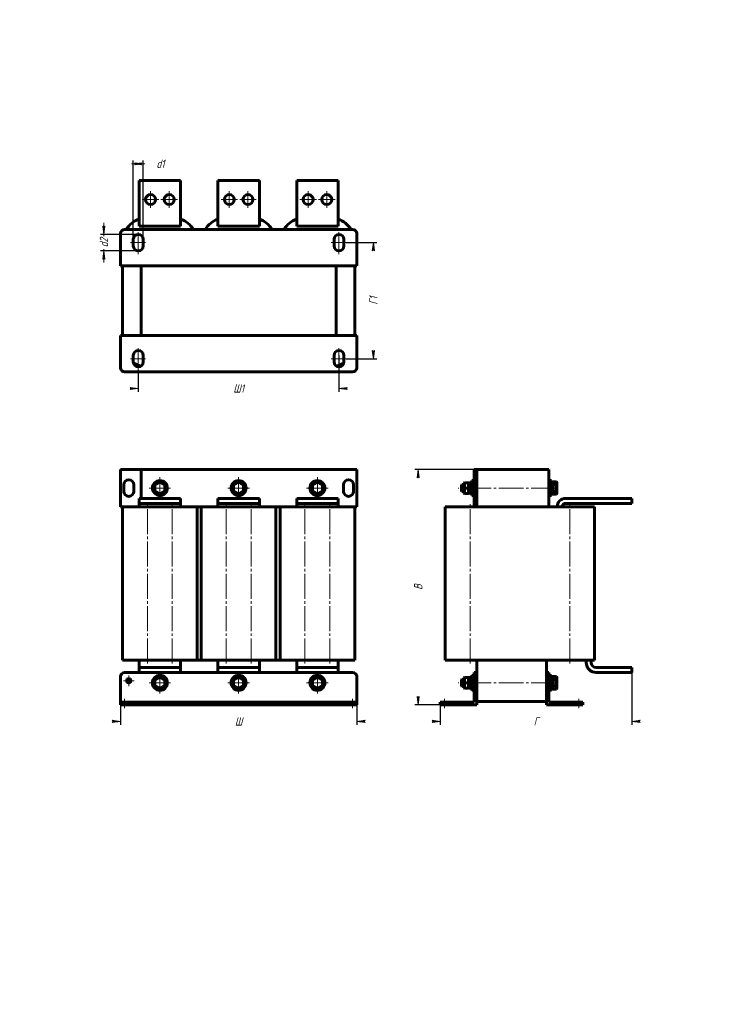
# Model space of a CAD drawing. Header units: millimetres. Extents: x 0 to 420, y 0 to 594.
import ezdxf

# ---------------------------------------------------------------- set-up
doc = ezdxf.new("R2010")
doc.units = ezdxf.units.MM
for name, pattern in [('K5LT_AXLED', [19.5, 15, -1.5, 1.5, -1.5]), ('K5LT_BASIC', [0]), ('K5LT_THIN', [0])]:
    doc.linetypes.add(name, pattern=pattern)
doc.layers.add('Системный слой', color=7, linetype='Continuous')
doc.styles.add('KDIMTEXTSTYLE', font='GOST_AU.SHX', dxfattribs={"width": 0.96, "oblique": 15, "height": 5})
doc.dimstyles.new('KDIMSTYLE (0.50)', dxfattribs={"dimtxt": 5, "dimasz": 1, "dimexe": 2, "dimexo": 0, "dimgap": 1, "dimtad": 1, "dimlfac": 2, "dimtxsty": 'KDIMTEXTSTYLE', "dimsah": 1, "dimcen": 0, "dimdle": 1, "dimadec": 0, "dimazin": 0, "dimtfac": 0.667, "dimtmove": 0, "dimatfit": 3, "dimfxl": 1, "dimtvp": 1, "dimtolj": 1, "dimtzin": 0, "dimarcsym": 0})

# ---------------------------------------------------------------- blocks, each defined once
blk = doc.blocks.new('U0')
at = {"layer": 'Системный слой', "color": 150, "linetype": 'K5LT_BASIC', "lineweight": 60, "true_color": 0x0080ff}
for start, end in [(90.07357, 149.92643), (30.07357, 89.92643), (150.07357, 209.92643), (210.07357, 269.92643), (270.07357, 329.92643), (0, 29.92643), (330.07357, 0)]:
    blk.add_arc((179.5, 193.94), 3.75, start, end, dxfattribs=at)
blk = doc.blocks.new('U1')
at = {"layer": 'Системный слой', "color": 150, "linetype": 'K5LT_BASIC', "lineweight": 60, "true_color": 0x0080ff}
for start, end in [(90.07357, 149.92643), (30.07357, 89.92643), (150.07357, 209.92643), (210.07357, 269.92643), (270.07357, 329.92643), (0, 29.92643), (330.07357, 0)]:
    blk.add_arc((84.5, 311.44), 3.75, start, end, dxfattribs=at)
blk = doc.blocks.new('U2')
at = {"layer": 'Системный слой', "color": 150, "linetype": 'K5LT_BASIC', "lineweight": 60, "true_color": 0x0080ff}
for p, q in [((107, 300.19), (109.5, 300.19)), ((154.5, 300.19), (157, 300.19)), ((202, 300.19), (203.25, 300.19))]:
    blk.add_line(p, q, dxfattribs=at)
blk = doc.blocks.new('U3')
at = {"layer": 'Системный слой', "color": 150, "linetype": 'K5LT_BASIC', "lineweight": 60, "true_color": 0x0080ff}
for p, q in [((63.25, 200.19), (72, 200.19)), ((97, 200.19), (119.5, 200.19)), ((144.5, 200.19), (167, 200.19)), ((192, 200.19), (200.75, 200.19))]:
    blk.add_line(p, q, dxfattribs=at)
blk = doc.blocks.new('U4')
at = {"layer": 'Системный слой', "color": 150, "linetype": 'K5LT_BASIC', "lineweight": 60, "true_color": 0x0080ff}
for start, end in [(90.07357, 149.92643), (30.07357, 89.92643), (150.07357, 209.92643), (210.07357, 269.92643), (270.07357, 329.92643), (0, 29.92643), (330.07357, 0)]:
    blk.add_arc((132, 311.44), 3.75, start, end, dxfattribs=at)
blk = doc.blocks.new('U5')
at = {"layer": 'Системный слой', "color": 150, "linetype": 'K5LT_BASIC', "lineweight": 60, "true_color": 0x0080ff}
for start, end in [(90.07357, 149.92643), (30.07357, 89.92643), (150.07357, 209.92643), (210.07357, 269.92643), (270.07357, 329.92643), (0, 29.92643), (330.07357, 0)]:
    blk.add_arc((132, 193.94), 3.75, start, end, dxfattribs=at)
blk = doc.blocks.new('U6')
at = {"layer": 'Системный слой', "color": 150, "linetype": 'K5LT_BASIC', "lineweight": 60, "true_color": 0x0080ff}
for start, end in [(90.07357, 149.92643), (30.07357, 89.92643), (150.07357, 209.92643), (210.07357, 269.92643), (270.07357, 329.92643), (0, 29.92643), (330.07357, 0)]:
    blk.add_arc((179.5, 311.44), 3.75, start, end, dxfattribs=at)
blk = doc.blocks.new('U7')
at = {"layer": 'Системный слой', "color": 150, "linetype": 'K5LT_BASIC', "lineweight": 60, "true_color": 0x0080ff}
for start, end in [(90.07357, 149.92643), (30.07357, 89.92643), (150.07357, 209.92643), (210.07357, 269.92643), (270.07357, 329.92643), (0, 29.92643), (330.07357, 0)]:
    blk.add_arc((84.5, 193.94), 3.75, start, end, dxfattribs=at)
blk = doc.blocks.new('U8')
at = {"layer": 'Системный слой', "color": 150, "linetype": 'K5LT_BASIC', "lineweight": 60, "true_color": 0x0080ff}
for p, q in [((107, 207.69), (109.5, 207.69)), ((154.5, 207.69), (157, 207.69))]:
    blk.add_line(p, q, dxfattribs=at)
blk = doc.blocks.new('U9')
at = {"layer": 'Системный слой', "color": 30, "linetype": 'K5LT_AXLED', "lineweight": 18, "true_color": 0xff8000}
for q in [(65.75, 198.44), (62.5, 195.19), (69, 195.19), (65.75, 191.94)]:
    blk.add_line((65.75, 195.19), q, dxfattribs=at)
blk = doc.blocks.new('U10')
at = {"layer": 'Системный слой', "color": 30, "linetype": 'K5LT_AXLED', "lineweight": 18, "true_color": 0xff8000}
for q in [(84.5, 200.44), (78, 193.94), (91, 193.94), (84.5, 187.44)]:
    blk.add_line((84.5, 193.94), q, dxfattribs=at)
blk = doc.blocks.new('U11')
at = {"layer": 'Системный слой', "color": 30, "linetype": 'K5LT_AXLED', "lineweight": 18, "true_color": 0xff8000}
for q in [(84.5, 317.94), (78, 311.44), (91, 311.44), (84.5, 304.94)]:
    blk.add_line((84.5, 311.44), q, dxfattribs=at)
blk = doc.blocks.new('U12')
at = {"layer": 'Системный слой', "color": 30, "linetype": 'K5LT_AXLED', "lineweight": 18, "true_color": 0xff8000}
for q in [(132, 200.44), (125.5, 193.94), (138.5, 193.94), (132, 187.44)]:
    blk.add_line((132, 193.94), q, dxfattribs=at)
blk = doc.blocks.new('U13')
at = {"layer": 'Системный слой', "color": 30, "linetype": 'K5LT_AXLED', "lineweight": 18, "true_color": 0xff8000}
for q in [(132, 317.94), (125.5, 311.44), (138.5, 311.44), (132, 304.94)]:
    blk.add_line((132, 311.44), q, dxfattribs=at)
blk = doc.blocks.new('U14')
at = {"layer": 'Системный слой', "color": 30, "linetype": 'K5LT_AXLED', "lineweight": 18, "true_color": 0xff8000}
for q in [(179.5, 200.44), (173, 193.94), (186, 193.94), (179.5, 187.44)]:
    blk.add_line((179.5, 193.94), q, dxfattribs=at)
blk = doc.blocks.new('U15')
at = {"layer": 'Системный слой', "color": 30, "linetype": 'K5LT_AXLED', "lineweight": 18, "true_color": 0xff8000}
for q in [(179.5, 317.94), (173, 311.44), (186, 311.44), (179.5, 304.94)]:
    blk.add_line((179.5, 311.44), q, dxfattribs=at)
blk = doc.blocks.new('KDIMARROW_01')
at = {"layer": 'Системный слой'}
blk.add_hatch(color=0, dxfattribs=at).paths.add_polyline_path([(-5, -0.66), (0, 0), (-5, 0.66), (-4.5, 0)])
at = {"layer": 'Системный слой', "color": 0, "linetype": 'K5LT_THIN', "lineweight": 18}
for p, q in [((-4.5, 0), (-5, 0.66)), ((-5, 0.66), (0, 0)), ((0, 0), (-5, -0.66)), ((-5, -0.66), (-4.5, 0)), ((0, 0), (-1, 0))]:
    blk.add_line(p, q, dxfattribs=at)
blk = doc.blocks.new('U16')
at = {"layer": 'Системный слой', "color": 150, "linetype": 'K5LT_BASIC', "lineweight": 60, "true_color": 0x0080ff}
for p, q in [((266.6, 193.94), (266.6, 195.94)), ((266.6, 191.94), (266.6, 193.94))]:
    blk.add_line(p, q, dxfattribs=at)
blk = doc.blocks.new('U17')
at = {"layer": 'Системный слой', "color": 150, "linetype": 'K5LT_BASIC', "lineweight": 60, "true_color": 0x0080ff}
for p, q in [((266.35, 193.94), (266.35, 195.69)), ((266.35, 192.19), (266.35, 193.94))]:
    blk.add_line(p, q, dxfattribs=at)
blk = doc.blocks.new('U18')
at = {"layer": 'Системный слой', "color": 150, "linetype": 'K5LT_BASIC', "lineweight": 60, "true_color": 0x0080ff}
for p, q in [((266.6, 311.44), (266.6, 313.44)), ((266.6, 309.44), (266.6, 311.44))]:
    blk.add_line(p, q, dxfattribs=at)
blk = doc.blocks.new('U19')
at = {"layer": 'Системный слой', "color": 150, "linetype": 'K5LT_BASIC', "lineweight": 60, "true_color": 0x0080ff}
for p, q in [((266.35, 311.44), (266.35, 313.19)), ((266.35, 309.69), (266.35, 311.44))]:
    blk.add_line(p, q, dxfattribs=at)
blk = doc.blocks.new('U20')
at = {"layer": 'Системный слой', "color": 150, "linetype": 'K5LT_BASIC', "lineweight": 60, "true_color": 0x0080ff}
for p, q in [((271.6, 300.19), (274.1, 300.19)), ((275.6, 300.19), (331.6, 300.19))]:
    blk.add_line(p, q, dxfattribs=at)
blk = doc.blocks.new('U21')
at = {"layer": 'Системный слой', "color": 30, "linetype": 'K5LT_AXLED', "lineweight": 18, "true_color": 0xff8000}
for q in [(78.88, 490.5), (73.88, 485.5), (83.88, 485.5), (78.88, 480.5)]:
    blk.add_line((78.88, 485.5), q, dxfattribs=at)
blk = doc.blocks.new('U22')
at = {"layer": 'Системный слой', "color": 30, "linetype": 'K5LT_AXLED', "lineweight": 18, "true_color": 0xff8000}
for q in [(90.13, 490.5), (85.13, 485.5), (95.13, 485.5), (90.13, 480.5)]:
    blk.add_line((90.13, 485.5), q, dxfattribs=at)
blk = doc.blocks.new('U23')
at = {"layer": 'Системный слой', "color": 30, "linetype": 'K5LT_AXLED', "lineweight": 18, "true_color": 0xff8000}
for q in [(126.38, 490.5), (121.38, 485.5), (131.38, 485.5), (126.38, 480.5)]:
    blk.add_line((126.38, 485.5), q, dxfattribs=at)
blk = doc.blocks.new('U24')
at = {"layer": 'Системный слой', "color": 30, "linetype": 'K5LT_AXLED', "lineweight": 18, "true_color": 0xff8000}
for q in [(137.63, 490.5), (132.63, 485.5), (142.63, 485.5), (137.63, 480.5)]:
    blk.add_line((137.63, 485.5), q, dxfattribs=at)
blk = doc.blocks.new('U25')
at = {"layer": 'Системный слой', "color": 30, "linetype": 'K5LT_AXLED', "lineweight": 18, "true_color": 0xff8000}
for q in [(173.88, 490.5), (168.88, 485.5), (178.88, 485.5), (173.88, 480.5)]:
    blk.add_line((173.88, 485.5), q, dxfattribs=at)
blk = doc.blocks.new('U26')
at = {"layer": 'Системный слой', "color": 30, "linetype": 'K5LT_AXLED', "lineweight": 18, "true_color": 0xff8000}
for q in [(185.13, 490.5), (180.13, 485.5), (190.13, 485.5), (185.13, 480.5)]:
    blk.add_line((185.13, 485.5), q, dxfattribs=at)
blk = doc.blocks.new('KDIMARROW_02')
at = {"layer": 'Системный слой'}
blk.add_hatch(color=0, dxfattribs=at).paths.add_polyline_path([(4.5, 0), (5, 0.66), (0, 0), (5, -0.66)])
at = {"layer": 'Системный слой', "color": 0, "linetype": 'K5LT_THIN', "lineweight": 18}
for p, q in [((0, 0), (-1, 0)), ((5, 0.66), (0, 0)), ((0, 0), (5, -0.66)), ((0, 0), (7, 0)), ((4.5, 0), (5, 0.66)), ((5, -0.66), (4.5, 0))]:
    blk.add_line(p, q, dxfattribs=at)

msp = doc.modelspace()

# ---------------------------------------------------------------- linework, layer by layer
at = {"layer": 'Системный слой', "color": 150, "linetype": 'K5LT_BASIC', "lineweight": 60, "true_color": 0x0080ff}
for p, q in [((72.0043, 475.5027), (72.0043, 497.0027)), ((72.0043, 497.0027), (97.0043, 497.0027)), ((97.0043, 497.0027), (97.0043, 475.5027)), ((119.5043, 475.5027), (119.5043, 497.0027)), ((119.5043, 497.0027), (144.5043, 497.0027)), ((144.5043, 497.0027), (144.5043, 475.5027)), ((167.0043, 475.5027), (167.0043, 497.0027)), ((167.0043, 497.0027), (192.0043, 497.0027)), ((192.0043, 497.0027), (192.0043, 475.5027)), ((72.0043, 469.5027), (72.0043, 475.5027)), ((97.0043, 475.5027), (97.0043, 469.5027)), ((119.5043, 469.5027), (119.5043, 475.5027)), ((144.5043, 475.5027), (144.5043, 469.5027)), ((167.0043, 469.5027), (167.0043, 475.5027)), ((192.0043, 475.5027), (192.0043, 469.5027)), ((97.0043, 469.5027), (72.0043, 469.5027)), ((144.5043, 469.5027), (119.5043, 469.5027)), ((192.0043, 469.5027), (167.0043, 469.5027)), ((60.7543, 445.5027), (60.7543, 465.0027)), ((63.2543, 467.5027), (200.7543, 467.5027)), ((203.2543, 465.0027), (203.2543, 445.5027)), ((68.5043, 457.5027), (68.5043, 461.5027)), ((74.5043, 461.5027), (74.5043, 457.5027)), ((189.5043, 457.5027), (189.5043, 461.5027)), ((195.5043, 461.5027), (195.5043, 457.5027)), ((203.2543, 445.5027), (60.7543, 445.5027)), ((62.0043, 403.5027), (62.0043, 445.5027)), ((73.2543, 403.5027), (73.2543, 445.5027)), ((190.7543, 445.5027), (190.7543, 403.5027)), ((202.0043, 445.5027), (202.0043, 403.5027)), ((60.7543, 384.0027), (60.7543, 403.5027)), ((60.7543, 403.5027), (203.2543, 403.5027)), ((203.2543, 403.5027), (203.2543, 384.0027)), ((68.5043, 387.5027), (68.5043, 391.5027)), ((74.5043, 391.5027), (74.5043, 387.5027)), ((189.5043, 387.5027), (189.5043, 391.5027)), ((195.5043, 391.5027), (195.5043, 387.5027)), ((200.7543, 381.5027), (63.2543, 381.5027)), ((60.7543, 300.194), (60.7543, 322.694)), ((60.7543, 322.694), (73.2543, 322.694)), ((73.2543, 305.194), (73.2543, 322.694)), ((73.2543, 322.694), (203.2543, 322.694)), ((203.2543, 300.194), (203.2543, 322.694)), ((274.0958, 300.194), (274.0958, 322.694)), ((274.0958, 322.694), (275.5958, 322.694)), ((275.5958, 300.194), (275.5958, 322.694)), ((275.5958, 322.694), (319.0958, 322.694)), ((319.0958, 300.194), (319.0958, 322.694)), ((84.5043, 315.1968), (81.2543, 313.3204)), ((84.5043, 314.9081), (81.5043, 313.176)), ((84.5043, 315.1968), (84.5043, 314.9081)), ((87.7543, 313.3204), (84.5043, 315.1968)), ((87.5043, 313.176), (84.5043, 314.9081)), ((132.0043, 315.1968), (128.7543, 313.3204)), ((132.0043, 314.9081), (129.0043, 313.176)), ((132.0043, 315.1968), (132.0043, 314.9081)), ((135.2543, 313.3204), (132.0043, 315.1968)), ((135.0043, 313.176), (132.0043, 314.9081)), ((179.5043, 315.1968), (176.2543, 313.3204)), ((179.5043, 314.9081), (176.5043, 313.176)), ((179.5043, 315.1968), (179.5043, 314.9081)), ((182.7543, 313.3204), (179.5043, 315.1968)), ((182.5043, 313.176), (179.5043, 314.9081)), ((271.8458, 315.194), (271.8458, 307.694)), ((271.8458, 315.194), (272.5958, 315.194)), ((272.5958, 315.944), (272.5958, 306.944)), ((272.5958, 315.944), (274.0958, 315.944)), ((319.0958, 315.944), (320.5958, 315.944)), ((320.5958, 315.944), (320.5958, 306.944)), ((320.5958, 315.194), (321.3458, 315.194)), ((321.5958, 315.1968), (321.3458, 314.9081)), ((321.3458, 315.194), (321.3458, 307.694)), ((321.5958, 315.1968), (323.5958, 315.1968)), ((321.5958, 315.1968), (321.5958, 313.3204)), ((323.5958, 315.1968), (323.8458, 314.9081)), ((323.5958, 315.1968), (323.5958, 313.3204)), ((323.8458, 314.9081), (323.8458, 313.176)), ((62.7543, 313.444), (62.7543, 309.444)), ((68.7543, 309.444), (68.7543, 313.444)), ((81.2543, 313.3204), (81.5043, 313.176)), ((81.2543, 313.3204), (81.2543, 309.5676)), ((81.2543, 309.5676), (81.5043, 309.7119)), ((81.2543, 309.5676), (84.5043, 307.6912)), ((81.5043, 313.176), (81.5043, 309.7119)), ((81.5043, 309.7119), (84.5043, 307.9799)), ((84.5043, 307.9799), (87.5043, 309.7119)), ((84.5043, 307.6912), (87.7543, 309.5676)), ((87.7543, 313.3204), (87.5043, 313.176)), ((87.5043, 309.7119), (87.5043, 313.176)), ((87.7543, 309.5676), (87.5043, 309.7119)), ((87.7543, 309.5676), (87.7543, 313.3204)), ((128.7543, 313.3204), (129.0043, 313.176)), ((128.7543, 313.3204), (128.7543, 309.5676)), ((128.7543, 309.5676), (129.0043, 309.7119)), ((128.7543, 309.5676), (132.0043, 307.6912)), ((129.0043, 313.176), (129.0043, 309.7119)), ((129.0043, 309.7119), (132.0043, 307.9799)), ((132.0043, 307.9799), (135.0043, 309.7119)), ((132.0043, 307.6912), (135.2543, 309.5676)), ((135.2543, 313.3204), (135.0043, 313.176)), ((135.0043, 309.7119), (135.0043, 313.176)), ((135.2543, 309.5676), (135.0043, 309.7119)), ((135.2543, 309.5676), (135.2543, 313.3204)), ((176.2543, 313.3204), (176.5043, 313.176)), ((176.2543, 313.3204), (176.2543, 309.5676)), ((176.2543, 309.5676), (176.5043, 309.7119)), ((176.2543, 309.5676), (179.5043, 307.6912)), ((176.5043, 313.176), (176.5043, 309.7119)), ((176.5043, 309.7119), (179.5043, 307.9799)), ((179.5043, 307.9799), (182.5043, 309.7119)), ((179.5043, 307.6912), (182.7543, 309.5676)), ((182.7543, 313.3204), (182.5043, 313.176)), ((182.5043, 309.7119), (182.5043, 313.176)), ((182.7543, 309.5676), (182.5043, 309.7119)), ((182.7543, 309.5676), (182.7543, 313.3204)), ((195.2543, 313.444), (195.2543, 309.444)), ((201.2543, 309.444), (201.2543, 313.444)), ((266.5958, 313.444), (266.3458, 313.194)), ((266.5958, 309.444), (266.3458, 309.694)), ((267.8458, 313.444), (266.5958, 313.444)), ((267.8458, 309.444), (266.5958, 309.444)), ((268.0958, 314.694), (267.8458, 314.444)), ((267.8458, 314.444), (267.8458, 311.444)), ((267.8458, 311.444), (267.8458, 308.444)), ((268.0958, 311.444), (267.8458, 311.444)), ((268.0958, 314.694), (270.5958, 314.694)), ((268.0958, 314.694), (268.0958, 311.444)), ((268.0958, 311.444), (270.5958, 311.444)), ((268.0958, 311.444), (268.0958, 308.194)), ((270.5958, 314.694), (270.5958, 311.444)), ((270.5958, 314.694), (270.8458, 314.444)), ((270.5958, 311.444), (270.5958, 308.194)), ((270.5958, 311.444), (270.8458, 311.444)), ((270.8458, 314.444), (270.8458, 311.444)), ((270.8458, 311.444), (270.8458, 308.444)), ((321.5958, 313.3204), (321.3458, 313.176)), ((321.5958, 309.5676), (321.3458, 309.7119)), ((321.5958, 313.3204), (323.5958, 313.3204)), ((321.5958, 313.3204), (321.5958, 309.5676)), ((321.5958, 309.5676), (323.5958, 309.5676)), ((321.5958, 309.5676), (321.5958, 307.6912)), ((323.5958, 313.3204), (323.8458, 313.176)), ((323.5958, 313.3204), (323.5958, 309.5676)), ((323.5958, 309.5676), (323.8458, 309.7119)), ((323.5958, 309.5676), (323.5958, 307.6912)), ((323.8458, 313.176), (323.8458, 309.7119)), ((323.8458, 309.7119), (323.8458, 307.9799)), ((72.0043, 305.194), (97.0043, 305.194)), ((72.0043, 302.194), (72.0043, 305.194)), ((84.5043, 307.6912), (84.5043, 307.9799)), ((97.0043, 302.194), (97.0043, 305.194)), ((119.5043, 305.194), (144.5043, 305.194)), ((119.5043, 302.194), (119.5043, 305.194)), ((132.0043, 307.6912), (132.0043, 307.9799)), ((144.5043, 302.194), (144.5043, 305.194)), ((167.0043, 305.194), (192.0043, 305.194)), ((167.0043, 302.194), (167.0043, 305.194)), ((179.5043, 307.6912), (179.5043, 307.9799)), ((192.0043, 302.194), (192.0043, 305.194)), ((268.0958, 308.194), (267.8458, 308.444)), ((268.0958, 308.194), (270.5958, 308.194)), ((270.5958, 308.194), (270.8458, 308.444)), ((271.8458, 307.694), (272.5958, 307.694)), ((272.5958, 306.944), (274.0958, 306.944)), ((319.0958, 306.944), (320.5958, 306.944)), ((320.5958, 307.694), (321.3458, 307.694)), ((321.5958, 307.6912), (321.3458, 307.9799)), ((321.5958, 307.6912), (323.5958, 307.6912)), ((323.5958, 307.6912), (323.8458, 307.9799)), ((329.0958, 305.194), (369.0958, 305.194)), ((369.0958, 302.194), (369.0958, 305.194)), ((60.7543, 300.194), (62.0043, 300.194)), ((62.0043, 300.194), (77.0043, 300.194)), ((62.0043, 207.694), (62.0043, 300.194)), ((72.0043, 302.194), (97.0043, 302.194)), ((72.0043, 300.194), (72.0043, 302.194)), ((77.0043, 300.194), (92.0043, 300.194)), ((92.0043, 300.194), (107.0043, 300.194)), ((97.0043, 302.194), (97.0043, 300.194)), ((107.0043, 207.694), (107.0043, 300.194)), ((109.5043, 300.194), (124.5043, 300.194)), ((109.5043, 207.694), (109.5043, 300.194)), ((119.5043, 302.194), (144.5043, 302.194)), ((119.5043, 300.194), (119.5043, 302.194)), ((124.5043, 300.194), (139.5043, 300.194)), ((139.5043, 300.194), (154.5043, 300.194)), ((144.5043, 302.194), (144.5043, 300.194)), ((154.5043, 207.694), (154.5043, 300.194)), ((157.0043, 300.194), (172.0043, 300.194)), ((157.0043, 207.694), (157.0043, 300.194)), ((167.0043, 302.194), (192.0043, 302.194)), ((167.0043, 300.194), (167.0043, 302.194)), ((172.0043, 300.194), (187.0043, 300.194)), ((187.0043, 300.194), (202.0043, 300.194)), ((192.0043, 302.194), (192.0043, 300.194)), ((202.0043, 207.694), (202.0043, 300.194)), ((256.5958, 300.194), (271.5958, 300.194)), ((256.5958, 207.694), (256.5958, 300.194)), ((274.0958, 300.194), (275.5958, 300.194)), ((329.0958, 302.194), (369.0958, 302.194)), ((331.5958, 300.194), (346.5958, 300.194)), ((346.5958, 207.694), (346.5958, 300.194)), ((62.0043, 207.694), (77.0043, 207.694)), ((72.0043, 206.194), (72.0043, 207.694)), ((72.0043, 203.194), (72.0043, 206.194)), ((72.0043, 200.194), (72.0043, 203.194)), ((72.0043, 203.194), (97.0043, 203.194)), ((77.0043, 207.694), (92.0043, 207.694)), ((92.0043, 207.694), (107.0043, 207.694)), ((97.0043, 206.194), (97.0043, 207.694)), ((97.0043, 206.194), (97.0043, 203.194)), ((97.0043, 200.194), (97.0043, 203.194)), ((109.5043, 207.694), (124.5043, 207.694)), ((119.5043, 206.194), (119.5043, 207.694)), ((119.5043, 203.194), (119.5043, 206.194)), ((119.5043, 200.194), (119.5043, 203.194)), ((119.5043, 203.194), (144.5043, 203.194)), ((124.5043, 207.694), (139.5043, 207.694)), ((139.5043, 207.694), (154.5043, 207.694)), ((144.5043, 206.194), (144.5043, 207.694)), ((144.5043, 206.194), (144.5043, 203.194)), ((144.5043, 200.194), (144.5043, 203.194)), ((157.0043, 207.694), (172.0043, 207.694)), ((167.0043, 206.194), (167.0043, 207.694)), ((167.0043, 203.194), (167.0043, 206.194)), ((167.0043, 200.194), (167.0043, 203.194)), ((167.0043, 203.194), (192.0043, 203.194)), ((172.0043, 207.694), (187.0043, 207.694)), ((187.0043, 207.694), (202.0043, 207.694)), ((192.0043, 206.194), (192.0043, 207.694)), ((192.0043, 206.194), (192.0043, 203.194)), ((192.0043, 200.194), (192.0043, 203.194)), ((256.5958, 207.694), (271.5958, 207.694)), ((271.5958, 207.694), (331.5958, 207.694)), ((275.5958, 200.194), (275.5958, 207.694)), ((317.5958, 200.194), (317.5958, 207.694)), ((331.5958, 207.694), (346.5958, 207.694)), ((341.5958, 206.194), (341.5958, 207.694)), ((344.5958, 206.194), (344.5958, 207.694)), ((347.5958, 203.194), (369.0958, 203.194)), ((369.0958, 200.194), (369.0958, 203.194)), ((60.7543, 182.194), (60.7543, 197.694)), ((72.0043, 200.194), (97.0043, 200.194)), ((84.5043, 197.6968), (81.2543, 195.8204)), ((84.5043, 197.4081), (81.5043, 195.676)), ((84.5043, 197.6968), (84.5043, 197.4081)), ((87.7543, 195.8204), (84.5043, 197.6968)), ((87.5043, 195.676), (84.5043, 197.4081)), ((119.5043, 200.194), (144.5043, 200.194)), ((132.0043, 197.6968), (128.7543, 195.8204)), ((132.0043, 197.4081), (129.0043, 195.676)), ((132.0043, 197.6968), (132.0043, 197.4081)), ((135.2543, 195.8204), (132.0043, 197.6968)), ((135.0043, 195.676), (132.0043, 197.4081)), ((167.0043, 200.194), (192.0043, 200.194)), ((179.5043, 197.6968), (176.2543, 195.8204)), ((179.5043, 197.4081), (176.5043, 195.676)), ((179.5043, 197.6968), (179.5043, 197.4081)), ((182.7543, 195.8204), (179.5043, 197.6968)), ((182.5043, 195.676), (179.5043, 197.4081)), ((203.2543, 182.194), (203.2543, 197.694)), ((268.0958, 197.194), (267.8458, 196.944)), ((267.8458, 196.944), (267.8458, 193.944)), ((268.0958, 197.194), (270.5958, 197.194)), ((268.0958, 197.194), (268.0958, 193.944)), ((270.5958, 197.194), (270.5958, 193.944)), ((270.5958, 197.194), (270.8458, 196.944)), ((270.8458, 196.944), (270.8458, 193.944)), ((271.8458, 197.694), (271.8458, 190.194)), ((271.8458, 197.694), (272.5958, 197.694)), ((272.5958, 198.444), (272.5958, 189.444)), ((272.5958, 198.444), (274.0958, 198.444)), ((274.0958, 200.194), (275.5958, 200.194)), ((274.0958, 197.694), (274.0958, 200.194)), ((274.0958, 182.194), (274.0958, 197.694)), ((275.5958, 200.194), (275.5958, 197.694)), ((275.5958, 180.694), (275.5958, 197.694)), ((317.5958, 197.694), (317.5958, 200.194)), ((317.5958, 200.194), (319.0958, 200.194)), ((317.5958, 180.694), (317.5958, 197.694)), ((319.0958, 200.194), (319.0958, 197.694)), ((319.0958, 198.444), (320.5958, 198.444)), ((319.0958, 182.194), (319.0958, 197.694)), ((320.5958, 198.444), (320.5958, 189.444)), ((320.5958, 197.694), (321.3458, 197.694)), ((321.5958, 197.6968), (321.3458, 197.4081)), ((321.3458, 197.694), (321.3458, 190.194)), ((321.5958, 197.6968), (323.5958, 197.6968)), ((321.5958, 197.6968), (321.5958, 195.8204)), ((323.5958, 197.6968), (323.8458, 197.4081)), ((323.5958, 197.6968), (323.5958, 195.8204)), ((323.8458, 197.4081), (323.8458, 195.676)), ((347.5958, 200.194), (369.0958, 200.194)), ((81.2543, 195.8204), (81.5043, 195.676)), ((81.2543, 195.8204), (81.2543, 192.0676)), ((81.2543, 192.0676), (81.5043, 192.2119)), ((81.2543, 192.0676), (84.5043, 190.1912)), ((81.5043, 195.676), (81.5043, 192.2119)), ((81.5043, 192.2119), (84.5043, 190.4799)), ((84.5043, 190.4799), (87.5043, 192.2119)), ((84.5043, 190.1912), (87.7543, 192.0676)), ((84.5043, 190.1912), (84.5043, 190.4799)), ((87.7543, 195.8204), (87.5043, 195.676)), ((87.5043, 192.2119), (87.5043, 195.676)), ((87.7543, 192.0676), (87.5043, 192.2119)), ((87.7543, 192.0676), (87.7543, 195.8204)), ((128.7543, 195.8204), (129.0043, 195.676)), ((128.7543, 195.8204), (128.7543, 192.0676)), ((128.7543, 192.0676), (129.0043, 192.2119)), ((128.7543, 192.0676), (132.0043, 190.1912)), ((129.0043, 195.676), (129.0043, 192.2119)), ((129.0043, 192.2119), (132.0043, 190.4799)), ((132.0043, 190.4799), (135.0043, 192.2119)), ((132.0043, 190.1912), (135.2543, 192.0676)), ((132.0043, 190.1912), (132.0043, 190.4799)), ((135.2543, 195.8204), (135.0043, 195.676)), ((135.0043, 192.2119), (135.0043, 195.676)), ((135.2543, 192.0676), (135.0043, 192.2119)), ((135.2543, 192.0676), (135.2543, 195.8204)), ((176.2543, 195.8204), (176.5043, 195.676)), ((176.2543, 195.8204), (176.2543, 192.0676)), ((176.2543, 192.0676), (176.5043, 192.2119)), ((176.2543, 192.0676), (179.5043, 190.1912)), ((176.5043, 195.676), (176.5043, 192.2119)), ((176.5043, 192.2119), (179.5043, 190.4799)), ((179.5043, 190.4799), (182.5043, 192.2119)), ((179.5043, 190.1912), (182.7543, 192.0676)), ((179.5043, 190.1912), (179.5043, 190.4799)), ((182.7543, 195.8204), (182.5043, 195.676)), ((182.5043, 192.2119), (182.5043, 195.676)), ((182.7543, 192.0676), (182.5043, 192.2119)), ((182.7543, 192.0676), (182.7543, 195.8204)), ((266.5958, 195.944), (266.3458, 195.694)), ((266.5958, 191.944), (266.3458, 192.194)), ((267.8458, 195.944), (266.5958, 195.944)), ((267.8458, 191.944), (266.5958, 191.944)), ((267.8458, 193.944), (267.8458, 190.944)), ((268.0958, 193.944), (267.8458, 193.944)), ((268.0958, 190.694), (267.8458, 190.944)), ((268.0958, 193.944), (270.5958, 193.944)), ((268.0958, 193.944), (268.0958, 190.694)), ((268.0958, 190.694), (270.5958, 190.694)), ((270.5958, 193.944), (270.5958, 190.694)), ((270.5958, 193.944), (270.8458, 193.944)), ((270.5958, 190.694), (270.8458, 190.944)), ((270.8458, 193.944), (270.8458, 190.944)), ((271.8458, 190.194), (272.5958, 190.194)), ((320.5958, 190.194), (321.3458, 190.194)), ((321.5958, 195.8204), (321.3458, 195.676)), ((321.5958, 192.0676), (321.3458, 192.2119)), ((321.5958, 190.1912), (321.3458, 190.4799)), ((321.5958, 195.8204), (323.5958, 195.8204)), ((321.5958, 195.8204), (321.5958, 192.0676)), ((321.5958, 192.0676), (323.5958, 192.0676)), ((321.5958, 192.0676), (321.5958, 190.1912)), ((321.5958, 190.1912), (323.5958, 190.1912)), ((323.5958, 195.8204), (323.8458, 195.676)), ((323.5958, 195.8204), (323.5958, 192.0676)), ((323.5958, 192.0676), (323.8458, 192.2119)), ((323.5958, 192.0676), (323.5958, 190.1912)), ((323.5958, 190.1912), (323.8458, 190.4799)), ((323.8458, 195.676), (323.8458, 192.2119)), ((323.8458, 192.2119), (323.8458, 190.4799)), ((272.5958, 189.444), (274.0958, 189.444)), ((319.0958, 189.444), (320.5958, 189.444)), ((60.7543, 182.194), (63.2543, 182.194)), ((60.7543, 180.694), (60.7543, 182.194)), ((60.7543, 180.694), (63.2543, 180.694)), ((63.2543, 182.194), (200.7543, 182.194)), ((63.2543, 180.694), (200.7543, 180.694)), ((200.7543, 182.194), (203.2543, 182.194)), ((200.7543, 180.694), (203.2543, 180.694)), ((203.2543, 180.694), (203.2543, 182.194)), ((253.5958, 180.694), (253.5958, 182.194)), ((253.5958, 182.194), (256.0958, 182.194)), ((253.5958, 180.694), (256.0958, 180.694)), ((256.0958, 182.194), (274.0958, 182.194)), ((256.0958, 180.694), (275.5958, 180.694)), ((275.5958, 182.694), (317.5958, 182.694)), ((317.5958, 180.694), (337.0958, 180.694)), ((319.0958, 182.194), (337.0958, 182.194)), ((337.0958, 182.194), (339.5958, 182.194)), ((337.0958, 180.694), (339.5958, 180.694)), ((339.5958, 180.694), (339.5958, 182.194))]:
    msp.add_line(p, q, dxfattribs=at)
at = {"layer": 'Системный слой', "color": 30, "linetype": 'K5LT_AXLED', "lineweight": 18, "true_color": 0xff8000}
for p, q in [((71.5043, 465.8321), (71.5043, 452.5223)), ((192.5043, 465.8321), (192.5043, 452.5223)), ((66.8141, 459.5027), (75.7999, 459.5027)), ((187.8141, 459.5027), (196.7999, 459.5027)), ((71.5043, 395.8321), (71.5043, 382.5223)), ((192.5043, 395.8321), (192.5043, 382.5223)), ((66.8141, 389.5027), (75.7999, 389.5027)), ((187.8141, 389.5027), (196.7999, 389.5027)), ((323.3458, 311.444), (264.3458, 311.444)), ((269.8458, 311.444), (272.5958, 311.444)), ((272.5958, 311.444), (276.0958, 311.444)), ((317.0958, 311.444), (320.5958, 311.444)), ((320.5958, 311.444), (323.3458, 311.444)), ((77.0043, 205.694), (77.0043, 302.194)), ((92.0043, 205.694), (92.0043, 302.194)), ((124.5043, 205.694), (124.5043, 302.194)), ((139.5043, 205.694), (139.5043, 302.194)), ((172.0043, 205.694), (172.0043, 302.194)), ((187.0043, 205.694), (187.0043, 302.194)), ((271.5958, 205.694), (271.5958, 302.194)), ((331.5958, 205.694), (331.5958, 302.194)), ((323.3458, 193.944), (264.3458, 193.944)), ((269.8458, 193.944), (272.5958, 193.944)), ((272.5958, 193.944), (276.0958, 193.944)), ((317.0958, 193.944), (320.5958, 193.944)), ((320.5958, 193.944), (323.3458, 193.944)), ((63.2543, 178.694), (63.2543, 184.194)), ((200.7543, 178.694), (200.7543, 184.194)), ((256.0958, 178.694), (256.0958, 184.194)), ((337.0958, 178.694), (337.0958, 184.194))]:
    msp.add_line(p, q, dxfattribs=at)
at = {"layer": 'Системный слой', "color": 150, "linetype": 'K5LT_BASIC', "lineweight": 60, "true_color": 0x0080ff}
for centre, radius in [((78.8793, 485.5027), 3), ((90.1293, 485.5027), 3), ((126.3793, 485.5027), 3), ((137.6293, 485.5027), 3), ((173.8793, 485.5027), 3), ((185.1293, 485.5027), 3), ((84.5043, 311.444), 4.5), ((132.0043, 311.444), 4.5), ((179.5043, 311.444), 4.5), ((65.7543, 195.194), 1.25), ((84.5043, 193.944), 4.5), ((132.0043, 193.944), 4.5), ((179.5043, 193.944), 4.5)]:
    msp.add_circle(centre, radius, dxfattribs=at)
for centre, radius, start, end in [((77.0043, 459.5027), 15, 109.4712206, 147.7690474), ((92.0043, 459.5027), 15, 32.2309526, 70.5287794), ((124.5043, 459.5027), 15, 109.4712206, 147.7690474), ((139.5043, 459.5027), 15, 32.2309526, 70.5287794), ((172.0043, 459.5027), 15, 109.4712206, 147.7690474), ((187.0043, 459.5027), 15, 32.2309526, 70.5287794), ((63.2543, 465.0027), 2.5, 90, 180), ((71.5043, 461.5027), 3, 0, 180), ((192.5043, 461.5027), 3, 0, 180), ((200.7543, 465.0027), 2.5, 0, 90), ((71.5043, 457.5027), 3, 180, 0), ((192.5043, 457.5027), 3, 180, 0), ((71.5043, 391.5027), 3, 0, 180), ((192.5043, 391.5027), 3, 0, 180), ((71.5043, 387.5027), 3, 180, 0), ((77.0043, 399.5027), 15, 235.5911299, 255.1617405), ((192.5043, 387.5027), 3, 180, 0), ((187.0043, 399.5027), 15, 284.8382595, 304.4088701), ((63.2543, 384.0027), 2.5, 180, 270), ((200.7543, 384.0027), 2.5, 270, 0), ((65.7543, 313.444), 3, 0, 180), ((198.2543, 313.444), 3, 0, 180), ((65.7543, 309.444), 3, 180, 0), ((198.2543, 309.444), 3, 180, 0), ((271.3458, 308.694), 0.5, 180, 0), ((329.0958, 300.194), 5, 90, 180), ((329.0958, 300.194), 2, 90, 180), ((347.5958, 206.194), 6, 180, 270), ((347.5958, 206.194), 3, 180, 270), ((63.2543, 197.694), 2.5, 90, 180), ((200.7543, 197.694), 2.5, 0, 90), ((271.3458, 191.194), 0.5, 180, 0)]:
    msp.add_arc(centre, radius, start, end, dxfattribs=at)
for points in [[(271.8458, 314.1912), (271.8458, 314.2016), (271.8451, 314.2226), (271.8412, 314.2643), (271.8314, 314.3158), (271.812, 314.3757), (271.7852, 314.4327), (271.7515, 314.4858), (271.7115, 314.5344), (271.6657, 314.5775), (271.6148, 314.6146), (271.5597, 314.6449), (271.5012, 314.6682), (271.4403, 314.6839), (271.3881, 314.6906), (271.3458, 314.6919), (271.3137, 314.6909), (271.2822, 314.6879), (271.2409, 314.6812), (271.1904, 314.6682), (271.1319, 314.6449), (271.0768, 314.6146), (271.026, 314.5775), (270.9939, 314.5474), (270.9769, 314.5289), (270.9713, 314.5228), (270.9617, 314.5117), (270.9512, 314.4987), (270.9311, 314.4718), (270.9064, 314.4327), (270.8796, 314.3757), (270.8602, 314.3159), (270.8504, 314.2643), (270.8465, 314.2226), (270.8458, 314.2017), (270.8458, 314.1912)], [(271.8458, 314.1912), (271.8458, 314.2016), (271.8451, 314.2226), (271.8412, 314.2643), (271.8314, 314.3158), (271.812, 314.3757), (271.7852, 314.4327), (271.7515, 314.4858), (271.7115, 314.5344), (271.6657, 314.5775), (271.6148, 314.6146), (271.5597, 314.6449), (271.5012, 314.6682), (271.4403, 314.6839), (271.3881, 314.6906), (271.3458, 314.6919), (271.3137, 314.6909), (271.2822, 314.6879), (271.2409, 314.6812), (271.1904, 314.6682), (271.1319, 314.6449), (271.0768, 314.6146), (271.026, 314.5775), (270.9939, 314.5474), (270.9769, 314.5289), (270.9713, 314.5228), (270.9617, 314.5117), (270.9512, 314.4987), (270.9311, 314.4718), (270.9064, 314.4327), (270.8796, 314.3757), (270.8602, 314.3159), (270.8504, 314.2643), (270.8465, 314.2226), (270.8458, 314.2017), (270.8458, 314.1912)], [(271.8458, 196.6912), (271.8458, 196.7016), (271.8451, 196.7226), (271.8412, 196.7643), (271.8314, 196.8158), (271.812, 196.8757), (271.7852, 196.9327), (271.7515, 196.9858), (271.7115, 197.0344), (271.6657, 197.0775), (271.6148, 197.1146), (271.5597, 197.1449), (271.5012, 197.1682), (271.4403, 197.1839), (271.3881, 197.1906), (271.3458, 197.1919), (271.3137, 197.1909), (271.2822, 197.1879), (271.2409, 197.1812), (271.1904, 197.1682), (271.1319, 197.1449), (271.0768, 197.1146), (271.026, 197.0775), (270.9939, 197.0474), (270.9769, 197.0289), (270.9713, 197.0228), (270.9617, 197.0117), (270.9512, 196.9987), (270.9311, 196.9718), (270.9064, 196.9327), (270.8796, 196.8757), (270.8602, 196.8159), (270.8504, 196.7643), (270.8465, 196.7226), (270.8458, 196.7017), (270.8458, 196.6912)], [(271.8458, 196.6912), (271.8458, 196.7016), (271.8451, 196.7226), (271.8412, 196.7643), (271.8314, 196.8158), (271.812, 196.8757), (271.7852, 196.9327), (271.7515, 196.9858), (271.7115, 197.0344), (271.6657, 197.0775), (271.6148, 197.1146), (271.5597, 197.1449), (271.5012, 197.1682), (271.4403, 197.1839), (271.3881, 197.1906), (271.3458, 197.1919), (271.3137, 197.1909), (271.2822, 197.1879), (271.2409, 197.1812), (271.1904, 197.1682), (271.1319, 197.1449), (271.0768, 197.1146), (271.026, 197.0775), (270.9939, 197.0474), (270.9769, 197.0289), (270.9713, 197.0228), (270.9617, 197.0117), (270.9512, 196.9987), (270.9311, 196.9718), (270.9064, 196.9327), (270.8796, 196.8757), (270.8602, 196.8159), (270.8504, 196.7643), (270.8465, 196.7226), (270.8458, 196.7017), (270.8458, 196.6912)]]:
    msp.add_open_spline(points, degree=3, knots=[0, 0, 0, 0, 0.51974267, 1.03948534, 2.07894145, 3.11834293, 4.15767074, 5.19691237, 6.23606167, 7.27511847, 8.31408793, 9.35297983, 10.39180779, 11.43058838, 12.46934035, 13, 13.53065965, 14.0613193, 14.56941162, 15.60816359, 16.64691556, 17.68563891, 18.72425766, 19.76260324, 19.86650892, 19.97042385, 20.17690937, 20.58988041, 20.80308763, 21.84223694, 22.88138624, 23.92044322, 24.95922937, 25.47961468, 26, 26, 26, 26], dxfattribs=at)

# ---------------------------------------------------------------- block references
at = {"layer": 'Системный слой'}
for name in ['U21', 'U22', 'U23', 'U24', 'U25', 'U26', 'U11', 'U1', 'U13', 'U4', 'U15', 'U6', 'U19', 'U18', 'U2', 'U20', 'U8', 'U9', 'U3', 'U10', 'U7', 'U12', 'U5', 'U14', 'U0', 'U17', 'U16']:
    msp.add_blockref(name, (0, 0), dxfattribs=at)

# ---------------------------------------------------------------- dimensions: what is measured, and where the dimension line sits
at = {"layer": 'Системный слой', "color": 7}
for base, p1, p2, location, text, override in [((68.5043, 507.0027), (74.5043, 459.5027), (68.5043, 459.5027), (84.8417, 507.0027), '\\H5.0;\\W0.965;\\Q15;\\H5.0;\\W0.965;\\Q15;\\Q15;d1', {"dimexo": 0, "dimblk1": 'KDIMARROW_02', "dimblk2": 'KDIMARROW_02', "dimse1": 0, "dimse2": 0, "dimclrt": 7, "dimtolj": 1}), ((71.5043, 371.5027), (192.5043, 391.5027), (71.5043, 382.5223), (132.0043, 371.5027), '\\H5.0;\\W0.965;\\Q15;\\H5.0;\\W0.965;\\Q15;\\Q15;Ш1', {"dimexo": 0, "dimblk1": 'KDIMARROW_01', "dimblk2": 'KDIMARROW_01', "dimse1": 0, "dimse2": 0, "dimclrt": 7, "dimtolj": 1}), ((253.5958, 170.694), (369.0958, 200.194), (253.5958, 180.694), (311.3458, 170.694), '\\H5.0;\\W0.965;\\Q15;\\H5.0;\\W0.965;\\Q15;\\Q15;Г', {"dimexo": 0, "dimblk1": 'KDIMARROW_01', "dimblk2": 'KDIMARROW_01', "dimse1": 0, "dimse2": 0, "dimclrt": 7, "dimtolj": 1}), ((60.7543, 170.694), (203.2543, 189.944), (60.7543, 182.194), (132.0043, 170.694), '\\H5.0;\\W0.965;\\Q15;\\H5.0;\\W0.965;\\Q15;\\Q15;Ш', {"dimexo": 0, "dimblk1": 'KDIMARROW_01', "dimblk2": 'KDIMARROW_01', "dimse1": 0, "dimse2": 0, "dimclrt": 7, "dimtolj": 1})]:
    msp.add_linear_dim(base=base, p1=p1, p2=p2, location=location, text=text, dimstyle='KDIMSTYLE (0.50)', override=override, dxfattribs=at).render()
for base, p1, p2, location, text, override in [((50.7543, 464.5027), (71.5043, 454.5027), (71.5043, 464.5027), (50.7543, 459.5027), '\\H5.0;\\W0.965;\\Q15;\\H5.0;\\W0.965;\\Q15;\\Q15;d2', {"dimexo": 0, "dimblk1": 'KDIMARROW_02', "dimblk2": 'KDIMARROW_02', "dimse1": 0, "dimse2": 0, "dimclrt": 7, "dimtolj": 1}), ((213.2543, 459.5027), (196.7999, 389.5027), (196.7999, 459.5027), (213.2543, 424.5027), '\\H5.0;\\W0.965;\\Q15;\\H5.0;\\W0.965;\\Q15;\\Q15;Г1', {"dimexo": 0, "dimblk1": 'KDIMARROW_01', "dimblk2": 'KDIMARROW_01', "dimse1": 0, "dimse2": 0, "dimclrt": 7, "dimtolj": 1}), ((240.2543, 322.694), (256.0958, 180.694), (275.5958, 322.694), (240.2543, 251.694), '\\H5.0;\\W0.965;\\Q15;\\H5.0;\\W0.965;\\Q15;\\Q15;В', {"dimexo": 0, "dimblk1": 'KDIMARROW_01', "dimblk2": 'KDIMARROW_01', "dimse1": 0, "dimse2": 0, "dimclrt": 7, "dimtolj": 1})]:
    msp.add_linear_dim(base=base, p1=p1, p2=p2, angle=90, location=location, text=text, dimstyle='KDIMSTYLE (0.50)', override=override, dxfattribs=at).render()

doc.saveas('drawing.dxf')
